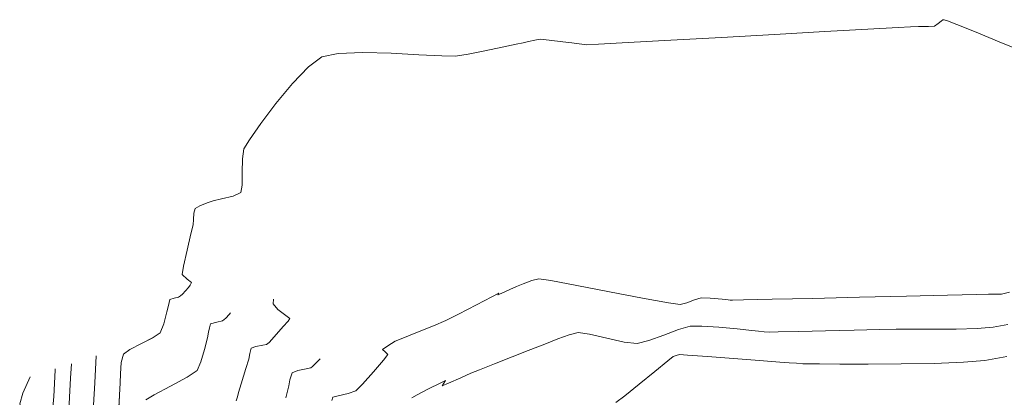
# Model space of a CAD drawing. Header units: metres. Extents: x 1111994 to 1112800, y 1268200 to 1269007.
# Tile 74 of 86: x 1112520 to 1112547, y 1268568 to 1268578. Entities that reach past the tile are written whole.
import ezdxf

# ---------------------------------------------------------------- set-up
doc = ezdxf.new("R2010")
doc.units = ezdxf.units.M
doc.header["$LTSCALE"] = 12.7
doc.header["$MEASUREMENT"] = 0
doc.layers.add('Base', color=251, linetype='Continuous')

msp = doc.modelspace()

# ---------------------------------------------------------------- linework, layer by layer
at = {"layer": 'Base', "linetype": 'Continuous', "lineweight": 0}
for p, q in [((1112545.314, 1268577.94), (1112545.216, 1268577.873)), ((1112545.4, 1268578.01), (1112545.314, 1268577.94)), ((1112545.449, 1268578.04), (1112545.4, 1268578.01)), ((1112545.468, 1268578.046), (1112545.449, 1268578.04)), ((1112545.485, 1268578.043), (1112545.468, 1268578.046)), ((1112545.575, 1268578.011), (1112545.485, 1268578.043)), ((1112545.826, 1268577.914), (1112545.575, 1268578.011)), ((1112546.307, 1268577.721), (1112545.826, 1268577.914)), ((1112540.835, 1268577.645), (1112539.384, 1268577.562)), ((1112542.218, 1268577.723), (1112540.835, 1268577.645)), ((1112543.393, 1268577.79), (1112542.218, 1268577.723)), ((1112544.22, 1268577.836), (1112543.393, 1268577.79)), ((1112544.559, 1268577.855), (1112544.22, 1268577.836)), ((1112544.782, 1268577.858), (1112544.559, 1268577.855)), ((1112545.053, 1268577.861), (1112544.782, 1268577.858)), ((1112545.216, 1268577.873), (1112545.053, 1268577.861)), ((1112546.991, 1268577.441), (1112546.307, 1268577.721)), ((1112533.772, 1268577.375), (1112533.387, 1268577.291)), ((1112533.964, 1268577.417), (1112533.772, 1268577.375)), ((1112534.105, 1268577.449), (1112533.964, 1268577.417)), ((1112534.28, 1268577.488), (1112534.105, 1268577.449)), ((1112534.422, 1268577.509), (1112534.28, 1268577.488)), ((1112534.673, 1268577.489), (1112534.422, 1268577.509)), ((1112535.05, 1268577.444), (1112534.673, 1268577.489)), ((1112535.294, 1268577.414), (1112535.05, 1268577.444)), ((1112535.497, 1268577.384), (1112535.294, 1268577.414)), ((1112535.701, 1268577.359), (1112535.497, 1268577.384)), ((1112536.024, 1268577.375), (1112535.701, 1268577.359)), ((1112536.838, 1268577.42), (1112536.024, 1268577.375)), ((1112538.005, 1268577.485), (1112536.838, 1268577.42)), ((1112539.384, 1268577.562), (1112538.005, 1268577.485)), ((1112547.572, 1268577.202), (1112546.991, 1268577.441)), ((1112528.897, 1268577.124), (1112528.446, 1268577.027)), ((1112529.571, 1268577.149), (1112528.897, 1268577.124)), ((1112530.348, 1268577.129), (1112529.571, 1268577.149)), ((1112531.109, 1268577.088), (1112530.348, 1268577.129)), ((1112531.736, 1268577.054), (1112531.109, 1268577.088)), ((1112532.453, 1268577.103), (1112532.11, 1268577.05)), ((1112532.913, 1268577.192), (1112532.453, 1268577.103)), ((1112533.387, 1268577.291), (1112532.913, 1268577.192)), ((1112528.446, 1268577.027), (1112528.086, 1268576.759)), ((1112532.11, 1268577.05), (1112531.736, 1268577.054)), ((1112528.086, 1268576.759), (1112527.648, 1268576.301)), ((1112527.648, 1268576.301), (1112527.192, 1268575.75)), ((1112527.192, 1268575.75), (1112526.778, 1268575.203)), ((1112526.778, 1268575.203), (1112526.467, 1268574.757)), ((1112526.467, 1268574.757), (1112526.318, 1268574.509)), ((1112526.318, 1268574.509), (1112526.277, 1268574.24)), ((1112526.277, 1268574.24), (1112526.272, 1268573.867)), ((1112526.272, 1268573.867), (1112526.268, 1268573.517)), ((1112526.23, 1268573.317), (1112526.021, 1268573.217)), ((1112526.268, 1268573.517), (1112526.23, 1268573.317)), ((1112525.48, 1268573.09), (1112525.313, 1268573.031)), ((1112525.705, 1268573.142), (1112525.48, 1268573.09)), ((1112526.021, 1268573.217), (1112525.705, 1268573.142)), ((1112524.983, 1268572.877), (1112524.949, 1268572.753)), ((1112525.11, 1268572.953), (1112524.983, 1268572.877)), ((1112525.313, 1268573.031), (1112525.11, 1268572.953)), ((1112524.936, 1268572.577), (1112524.926, 1268572.434)), ((1112524.949, 1268572.753), (1112524.936, 1268572.577)), ((1112524.926, 1268572.434), (1112524.869, 1268572.189)), ((1112524.869, 1268572.189), (1112524.762, 1268571.741)), ((1112524.762, 1268571.741), (1112524.663, 1268571.299)), ((1112524.663, 1268571.299), (1112524.627, 1268571.073)), ((1112524.627, 1268571.073), (1112524.762, 1268570.942)), ((1112524.762, 1268570.942), (1112524.884, 1268570.849)), ((1112534.195, 1268570.905), (1112533.958, 1268570.814)), ((1112534.389, 1268570.956), (1112534.195, 1268570.905)), ((1112534.715, 1268570.906), (1112534.389, 1268570.956)), ((1112535.425, 1268570.775), (1112534.715, 1268570.906)), ((1112524.715, 1268570.626), (1112524.633, 1268570.536)), ((1112524.797, 1268570.719), (1112524.715, 1268570.626)), ((1112524.844, 1268570.784), (1112524.797, 1268570.719)), ((1112524.884, 1268570.849), (1112524.844, 1268570.784)), ((1112533.595, 1268570.662), (1112533.373, 1268570.564)), ((1112533.779, 1268570.741), (1112533.595, 1268570.662)), ((1112533.958, 1268570.814), (1112533.779, 1268570.741)), ((1112536.327, 1268570.602), (1112535.425, 1268570.775)), ((1112524.292, 1268570.392), (1112524.27, 1268570.31)), ((1112524.41, 1268570.424), (1112524.292, 1268570.392)), ((1112524.528, 1268570.451), (1112524.41, 1268570.424)), ((1112524.581, 1268570.493), (1112524.528, 1268570.451)), ((1112524.633, 1268570.536), (1112524.581, 1268570.493)), ((1112533.107, 1268570.463), (1112532.679, 1268570.239)), ((1112533.291, 1268570.56), (1112533.107, 1268570.463)), ((1112533.373, 1268570.564), (1112533.265, 1268570.517)), ((1112533.265, 1268570.517), (1112533.291, 1268570.56)), ((1112537.228, 1268570.429), (1112536.327, 1268570.602)), ((1112537.936, 1268570.297), (1112537.228, 1268570.429)), ((1112538.653, 1268570.381), (1112538.435, 1268570.296)), ((1112538.831, 1268570.434), (1112538.653, 1268570.381)), ((1112539.078, 1268570.427), (1112538.831, 1268570.434)), ((1112539.403, 1268570.397), (1112539.078, 1268570.427)), ((1112539.57, 1268570.379), (1112539.403, 1268570.397)), ((1112539.629, 1268570.374), (1112539.57, 1268570.379)), ((1112539.689, 1268570.37), (1112539.629, 1268570.374)), ((1112539.99, 1268570.377), (1112539.689, 1268570.37)), ((1112540.777, 1268570.395), (1112539.99, 1268570.377)), ((1112541.891, 1268570.42), (1112540.777, 1268570.395)), ((1112543.168, 1268570.449), (1112541.891, 1268570.42)), ((1112544.449, 1268570.478), (1112543.168, 1268570.449)), ((1112545.571, 1268570.504), (1112544.449, 1268570.478)), ((1112546.375, 1268570.522), (1112545.571, 1268570.504)), ((1112546.698, 1268570.53), (1112546.375, 1268570.522)), ((1112546.875, 1268570.53), (1112546.698, 1268570.53)), ((1112547.051, 1268570.536), (1112546.875, 1268570.53)), ((1112547.265, 1268570.586), (1112547.051, 1268570.536)), ((1112524.252, 1268570.224), (1112524.213, 1268570.049)), ((1112524.27, 1268570.31), (1112524.252, 1268570.224)), ((1112532.679, 1268570.239), (1112532.195, 1268569.989)), ((1112538.258, 1268570.247), (1112537.936, 1268570.297)), ((1112538.435, 1268570.296), (1112538.258, 1268570.247)), ((1112524.213, 1268570.049), (1112524.128, 1268569.72)), ((1112531.841, 1268569.814), (1112531.509, 1268569.672)), ((1112532.195, 1268569.989), (1112531.841, 1268569.814)), ((1112524.128, 1268569.72), (1112524.025, 1268569.473)), ((1112531.509, 1268569.672), (1112531.067, 1268569.493)), ((1112538.213, 1268569.571), (1112537.807, 1268569.415)), ((1112538.533, 1268569.658), (1112538.213, 1268569.571)), ((1112538.848, 1268569.659), (1112538.533, 1268569.658)), ((1112539.316, 1268569.627), (1112538.848, 1268569.659)), ((1112539.814, 1268569.581), (1112539.316, 1268569.627)), ((1112540.217, 1268569.538), (1112539.814, 1268569.581)), ((1112543.021, 1268569.549), (1112542.238, 1268569.531)), ((1112543.71, 1268569.565), (1112543.021, 1268569.549)), ((1112544.166, 1268569.575), (1112543.71, 1268569.565)), ((1112544.613, 1268569.578), (1112544.166, 1268569.575)), ((1112545.189, 1268569.577), (1112544.613, 1268569.578)), ((1112545.806, 1268569.579), (1112545.189, 1268569.577)), ((1112546.38, 1268569.594), (1112545.806, 1268569.579)), ((1112546.823, 1268569.627), (1112546.38, 1268569.594)), ((1112547.22, 1268569.703), (1112546.823, 1268569.627)), ((1112523.838, 1268569.347), (1112523.516, 1268569.183)), ((1112524.025, 1268569.473), (1112523.838, 1268569.347)), ((1112530.666, 1268569.332), (1112530.457, 1268569.245)), ((1112531.067, 1268569.493), (1112530.666, 1268569.332)), ((1112534.912, 1268569.313), (1112534.601, 1268569.188)), ((1112535.223, 1268569.425), (1112534.912, 1268569.313)), ((1112535.467, 1268569.481), (1112535.223, 1268569.425)), ((1112535.78, 1268569.44), (1112535.467, 1268569.481)), ((1112536.246, 1268569.332), (1112535.78, 1268569.44)), ((1112536.728, 1268569.225), (1112536.246, 1268569.332)), ((1112537.807, 1268569.415), (1112537.401, 1268569.263)), ((1112540.404, 1268569.518), (1112540.217, 1268569.538)), ((1112540.555, 1268569.506), (1112540.404, 1268569.518)), ((1112540.706, 1268569.497), (1112540.555, 1268569.506)), ((1112540.943, 1268569.501), (1112540.706, 1268569.497)), ((1112541.5, 1268569.514), (1112540.943, 1268569.501)), ((1112542.238, 1268569.531), (1112541.5, 1268569.514)), ((1112523.198, 1268569.019), (1112523.019, 1268568.89)), ((1112523.516, 1268569.183), (1112523.198, 1268569.019)), ((1112530.252, 1268569.121), (1112530.107, 1268569.017)), ((1112530.107, 1268569.017), (1112530.183, 1268568.952)), ((1112530.457, 1268569.245), (1112530.252, 1268569.121)), ((1112534.361, 1268569.091), (1112534.094, 1268568.988)), ((1112534.601, 1268569.188), (1112534.361, 1268569.091)), ((1112537.083, 1268569.185), (1112536.728, 1268569.225)), ((1112537.401, 1268569.263), (1112537.083, 1268569.185)), ((1112523.019, 1268568.89), (1112522.963, 1268568.666)), ((1112530.26, 1268568.884), (1112530.14, 1268568.731)), ((1112530.183, 1268568.952), (1112530.26, 1268568.884)), ((1112533.661, 1268568.819), (1112533.179, 1268568.629)), ((1112534.094, 1268568.988), (1112533.661, 1268568.819)), ((1112538.067, 1268568.827), (1112537.917, 1268568.706)), ((1112538.15, 1268568.858), (1112538.067, 1268568.827)), ((1112538.235, 1268568.882), (1112538.15, 1268568.858)), ((1112538.459, 1268568.867), (1112538.235, 1268568.882)), ((1112539.004, 1268568.826), (1112538.459, 1268568.867)), ((1112539.713, 1268568.773), (1112539.004, 1268568.826)), ((1112540.427, 1268568.719), (1112539.713, 1268568.773)), ((1112547.195, 1268568.83), (1112546.595, 1268568.718)), ((1112522.963, 1268568.666), (1112522.945, 1268568.355)), ((1112530.14, 1268568.731), (1112529.864, 1268568.408)), ((1112532.763, 1268568.463), (1112532.529, 1268568.369)), ((1112533.179, 1268568.629), (1112532.763, 1268568.463)), ((1112537.917, 1268568.706), (1112537.567, 1268568.419)), ((1112540.988, 1268568.676), (1112540.427, 1268568.719)), ((1112541.238, 1268568.657), (1112540.988, 1268568.676)), ((1112541.442, 1268568.642), (1112541.238, 1268568.657)), ((1112541.611, 1268568.631), (1112541.442, 1268568.642)), ((1112541.729, 1268568.628), (1112541.611, 1268568.631)), ((1112541.847, 1268568.625), (1112541.729, 1268568.628)), ((1112542.067, 1268568.623), (1112541.847, 1268568.625)), ((1112542.623, 1268568.62), (1112542.067, 1268568.623)), ((1112543.404, 1268568.619), (1112542.623, 1268568.62)), ((1112544.302, 1268568.624), (1112543.404, 1268568.619)), ((1112545.206, 1268568.64), (1112544.302, 1268568.624)), ((1112546.007, 1268568.67), (1112545.206, 1268568.64)), ((1112546.595, 1268568.718), (1112546.007, 1268568.67)), ((1112522.945, 1268568.355), (1112522.936, 1268568.103)), ((1112529.864, 1268568.408), (1112529.566, 1268568.075)), ((1112532.25, 1268568.247), (1112531.913, 1268568.098)), ((1112532.529, 1268568.369), (1112532.25, 1268568.247)), ((1112537.567, 1268568.419), (1112537.135, 1268568.068)), ((1112522.936, 1268568.103), (1112522.916, 1268567.771)), ((1112529.566, 1268568.075), (1112529.379, 1268567.891)), ((1112531.374, 1268567.939), (1112531.061, 1268567.776)), ((1112531.688, 1268568.101), (1112531.374, 1268567.939)), ((1112531.833, 1268568.171), (1112531.688, 1268568.101)), ((1112531.747, 1268568.029), (1112531.79, 1268568.1)), ((1112531.913, 1268568.098), (1112531.747, 1268568.029)), ((1112531.79, 1268568.1), (1112531.833, 1268568.171)), ((1112537.135, 1268568.068), (1112536.739, 1268567.753)), ((1112522.916, 1268567.771), (1112522.873, 1268567.006)), ((1112528.749, 1268567.717), (1112528.722, 1268567.621)), ((1112528.893, 1268567.753), (1112528.749, 1268567.717)), ((1112529.167, 1268567.817), (1112528.893, 1268567.753)), ((1112529.379, 1268567.891), (1112529.167, 1268567.817)), ((1112531.061, 1268567.776), (1112530.917, 1268567.7)), ((1112536.739, 1268567.753), (1112536.497, 1268567.573))]:
    msp.add_line(p, q, dxfattribs=at)
at = {"layer": 'Base', "linetype": 'Continuous', "lineweight": 0, "flags": 128}
for points in [[(1112527.125, 1268570.397), (1112527.115, 1268570.266), (1112527.248, 1268570.119), (1112527.461, 1268569.949), (1112527.572, 1268569.866), (1112527.526, 1268569.798), (1112527.391, 1268569.645), (1112527.142, 1268569.366), (1112527.006, 1268569.214), (1112526.939, 1268569.16), (1112526.837, 1268569.14), (1112526.645, 1268569.098), (1112526.521, 1268569.054), (1112526.477, 1268568.913), (1112526.45, 1268568.756), (1112526.373, 1268568.5), (1112526.246, 1268568.081), (1112526.173, 1268567.841), (1112526.142, 1268567.724), (1112526.104, 1268567.612)], [(1112525.95, 1268570.021), (1112525.91, 1268569.975), (1112525.82, 1268569.875), (1112525.777, 1268569.84), (1112525.733, 1268569.806), (1112525.576, 1268569.772), (1112525.406, 1268569.723), (1112525.374, 1268569.611), (1112525.351, 1268569.49), (1112525.317, 1268569.336), (1112525.242, 1268569.021), (1112525.142, 1268568.68), (1112525.036, 1268568.448), (1112524.768, 1268568.261), (1112524.31, 1268568.016), (1112523.866, 1268567.783), (1112523.638, 1268567.638)], [(1112523.827, 1268569.342), (1112523.516, 1268569.183), (1112523.198, 1268569.019), (1112523.019, 1268568.89), (1112522.963, 1268568.666), (1112522.945, 1268568.355), (1112522.936, 1268568.103), (1112522.916, 1268567.771), (1112522.873, 1268567.006)], [(1112522.278, 1268568.846), (1112522.237, 1268568.105), (1112522.177, 1268567.042)], [(1112528.407, 1268568.767), (1112528.307, 1268568.665), (1112528.192, 1268568.553), (1112528.145, 1268568.515), (1112528.023, 1268568.492), (1112527.789, 1268568.441), (1112527.635, 1268568.385), (1112527.574, 1268568.19), (1112527.548, 1268568.022), (1112527.528, 1268567.952), (1112527.507, 1268567.883), (1112527.463, 1268567.701)], [(1112520.471, 1268568.268), (1112520.266, 1268567.825), (1112520.182, 1268567.531), (1112520.279, 1268567.201), (1112520.502, 1268566.76), (1112520.746, 1268566.379), (1112520.912, 1268566.228), (1112520.98, 1268566.459), (1112521.051, 1268567.015), (1112521.114, 1268567.735), (1112521.156, 1268568.456), (1112521.157, 1268568.488)], [(1112521.598, 1268568.629), (1112521.575, 1268568.239), (1112521.513, 1268567.186)]]:
    msp.add_lwpolyline(points, dxfattribs=at)

doc.saveas('drawing.dxf')
